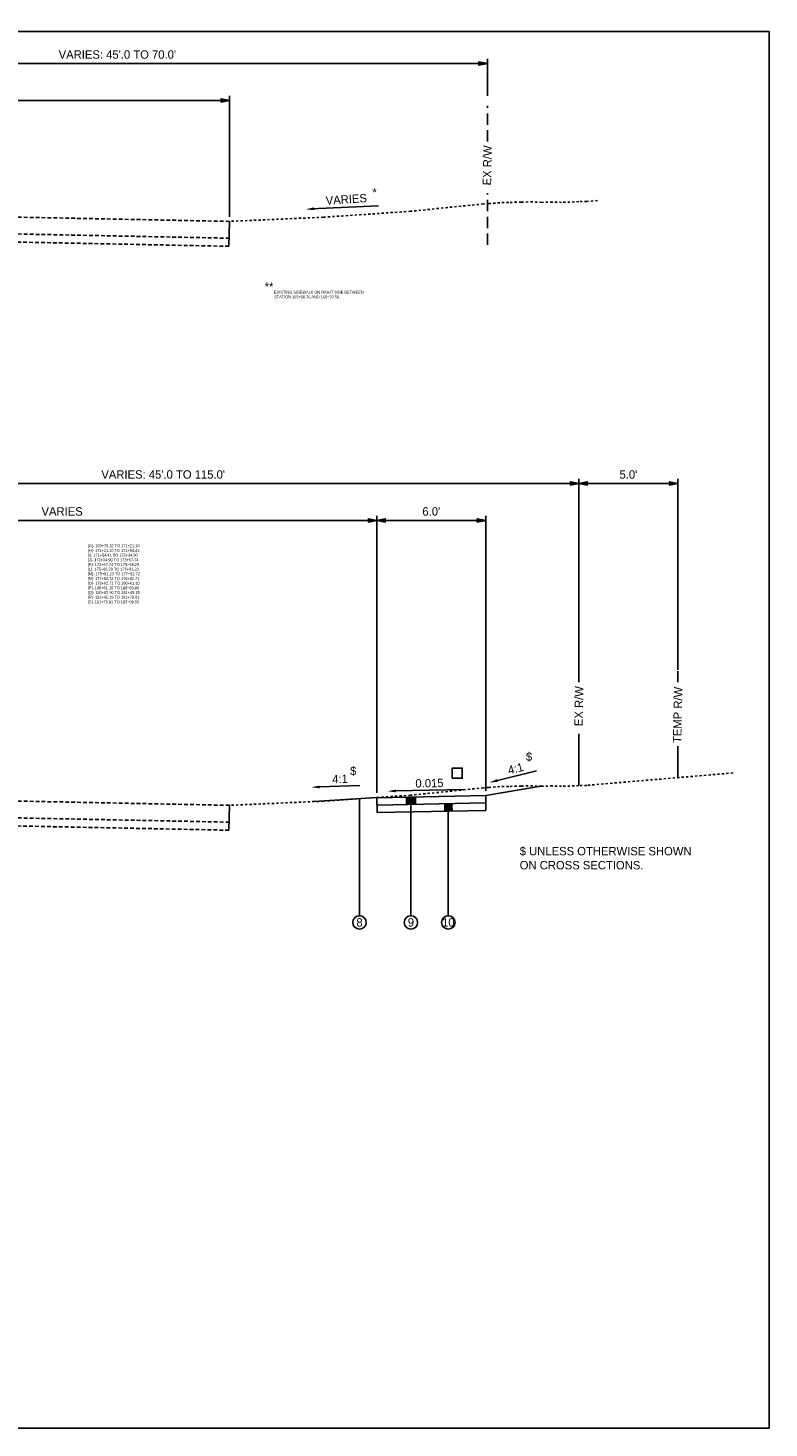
# Model space of a CAD drawing. Header units: feet. Extents: x 19045 to 19136, y 13883 to 14018.
# Tile 2 of 5: x 19103 to 19136, y 13883 to 13945. Entities that reach past the tile are written whole.
import ezdxf

# ---------------------------------------------------------------- set-up
doc = ezdxf.new("R2010")
doc.units = ezdxf.units.FT
doc.header["$MEASUREMENT"] = 0
for name, pattern in [('cl5', [25, 1.25, -1.25, 20, -1.25, 1.25]), ('DASHED', [0.75, 0.5, -0.25]), ('OhDOT_USTN2', [0.11, 0.069, -0.041]), ('OhDOT_USTN3', [0.22, 0.165, -0.055])]:
    doc.linetypes.add(name, pattern=pattern)
for name, color, linetype in [('PF_X_Ground_Line', 3, 'OhDOT_USTN2'), ('PV_P_EOP', 7, 'Continuous'), ('PV_P_Text', 10, 'Continuous'), ('PV_X_EOP', 7, 'OhDOT_USTN3'), ('RW_X_CL_5', 6, 'cl5'), ('RW_X_Right_of_Way', 7, 'ROWEX-COEC')]:
    doc.layers.add(name, color=color, linetype=linetype)
doc.styles.add('Slanted-Normal', font='font31.shx', dxfattribs={"height": 0.125})
doc.styles.get("Standard").update_dxf_attribs({"font": 'font31.shx'})
doc.styles.add('Straight-Normal', font='font30.shx', dxfattribs={"height": 0.14})
doc.linetypes.add('ROWEX-COEC', pattern='A,0.75,-0.05,["Ex R/W",Straight-Normal,S=1,R=0,X=0,Y=-0.06],-0.7,0.75,-0.3,0.75,-0.3,0.75,-0.3,0.75,-0.3', length=5.7)
doc.dimstyles.new('Dec-1  Slanted', dxfattribs={"dimtxt": 0.125, "dimasz": 0.125, "dimexe": 0.07, "dimexo": 0.07, "dimgap": 0.07, "dimtad": 1, "dimdec": 1, "dimzin": 3, "dimdsep": 46, "dimtxsty": 'Slanted-Normal', "dimblk": 'Dim1', "dimcen": 0, "dimclrd": 95, "dimclre": 95, "dimclrt": 7, "dimadec": 1, "dimazin": 3, "dimtfac": 1, "dimtdec": 1, "dimtix": 1, "dimtofl": 0, "dimtmove": 1, "dimatfit": 3, "dimldrblk": 'Dim1', "dimfxl": 1, "dimtolj": 1, "dimtzin": 0, "dimlwd": -1, "dimlwe": -1, "dimarcsym": 0})

# ---------------------------------------------------------------- blocks, each defined once
blk = doc.blocks.new('Dim1')
h = blk.add_hatch(color=4)
h.dxf.hatch_style = 1
h.paths.add_polyline_path([(0, 0), (-1, -0.2), (-1, 0.2)])
at = {"color": 4}
blk.add_lwpolyline([(0, 0), (-1, -0.2), (-1, 0.2), (0, 0)], dxfattribs=at)
blk = doc.blocks.new('*D883')
at = {"layer": 'Defpoints', "color": 0, "transparency": 16777216}
for p in [(19090.692, 13942.083), (19112.192, 13942.083), (19112.192, 13936.693)]:
    blk.add_point(p, dxfattribs=at)
at = {"layer": 'PV_P_Text', "color": 95, "linetype": 'Continuous', "transparency": 16777216}
for p, q in [((19091.067, 13942.083), (19111.817, 13942.083)), ((19112.192, 13936.903), (19112.192, 13942.293))]:
    blk.add_line(p, q, dxfattribs=at)
at = {"layer": 'PV_P_Text', "color": 95, "transparency": 16777216, "xscale": 0.375, "yscale": 0.375, "zscale": 0.375, "rotation": 180}
blk.add_blockref('Dim1', (19090.692, 13942.083), dxfattribs=at)
at = {"layer": 'PV_P_Text', "color": 95, "transparency": 16777216, "xscale": 0.375, "yscale": 0.375, "zscale": 0.375}
blk.add_blockref('Dim1', (19112.192, 13942.083), dxfattribs=at)
at = {"layer": 'PV_P_Text', "color": 7, "transparency": 16777216, "insert": (19101.442, 13942.48), "char_height": 0.375, "attachment_point": 5, "style": 'Slanted-Normal'}
blk.add_mtext('\\A1;VARIES', dxfattribs=at)
blk = doc.blocks.new('*D884')
at = {"layer": 'Defpoints', "color": 0, "transparency": 16777216}
for p in [(19123.692, 13943.73), (19090.692, 13942.083), (19123.692, 13942.083)]:
    blk.add_point(p, dxfattribs=at)
at = {"layer": 'PV_P_Text', "color": 95, "linetype": 'Continuous', "transparency": 16777216}
for p, q in [((19090.692, 13942.293), (19090.692, 13943.94)), ((19123.692, 13942.293), (19123.692, 13943.94)), ((19091.067, 13943.73), (19123.317, 13943.73))]:
    blk.add_line(p, q, dxfattribs=at)
at = {"layer": 'PV_P_Text', "color": 95, "transparency": 16777216, "xscale": 0.375, "yscale": 0.375, "zscale": 0.375, "rotation": 180}
blk.add_blockref('Dim1', (19090.692, 13943.73), dxfattribs=at)
at = {"layer": 'PV_P_Text', "color": 95, "transparency": 16777216, "xscale": 0.375, "yscale": 0.375, "zscale": 0.375}
blk.add_blockref('Dim1', (19123.692, 13943.73), dxfattribs=at)
at = {"layer": 'PV_P_Text', "color": 7, "transparency": 16777216, "insert": (19107.192, 13944.128), "char_height": 0.375, "attachment_point": 5, "style": 'Slanted-Normal'}
blk.add_mtext("\\A1;VARIES: 45'.0 TO 70.0'", dxfattribs=at)
blk = doc.blocks.new('*D891')
at = {"layer": 'Defpoints', "color": 0, "transparency": 16777216}
for p in [(19090.692, 13923.365), (19118.764, 13923.365), (19118.764, 13917.975)]:
    blk.add_point(p, dxfattribs=at)
at = {"layer": 'PV_P_Text', "color": 95, "linetype": 'Continuous', "transparency": 16777216}
for p, q in [((19091.067, 13923.365), (19118.389, 13923.365)), ((19118.764, 13918.185), (19118.764, 13923.575))]:
    blk.add_line(p, q, dxfattribs=at)
at = {"layer": 'PV_P_Text', "color": 95, "transparency": 16777216, "xscale": 0.375, "yscale": 0.375, "zscale": 0.375, "rotation": 180}
blk.add_blockref('Dim1', (19090.692, 13923.365), dxfattribs=at)
at = {"layer": 'PV_P_Text', "color": 95, "transparency": 16777216, "xscale": 0.375, "yscale": 0.375, "zscale": 0.375}
blk.add_blockref('Dim1', (19118.764, 13923.365), dxfattribs=at)
at = {"layer": 'PV_P_Text', "color": 7, "transparency": 16777216, "insert": (19104.728, 13923.762), "char_height": 0.375, "attachment_point": 5, "style": 'Slanted-Normal'}
blk.add_mtext('\\A1;VARIES', dxfattribs=at)
blk = doc.blocks.new('*D892')
at = {"layer": 'Defpoints', "color": 0, "transparency": 16777216}
for p in [(19127.775, 13925.012), (19090.692, 13923.365), (19127.775, 13923.459)]:
    blk.add_point(p, dxfattribs=at)
at = {"layer": 'PV_P_Text', "color": 95, "linetype": 'Continuous', "transparency": 16777216}
for p, q in [((19090.692, 13923.575), (19090.692, 13925.222)), ((19127.775, 13923.669), (19127.775, 13925.222)), ((19091.067, 13925.012), (19127.4, 13925.012))]:
    blk.add_line(p, q, dxfattribs=at)
at = {"layer": 'PV_P_Text', "color": 95, "transparency": 16777216, "xscale": 0.375, "yscale": 0.375, "zscale": 0.375, "rotation": 180}
blk.add_blockref('Dim1', (19090.692, 13925.012), dxfattribs=at)
at = {"layer": 'PV_P_Text', "color": 95, "transparency": 16777216, "xscale": 0.375, "yscale": 0.375, "zscale": 0.375}
blk.add_blockref('Dim1', (19127.775, 13925.012), dxfattribs=at)
at = {"layer": 'PV_P_Text', "color": 7, "transparency": 16777216, "insert": (19109.234, 13925.41), "char_height": 0.375, "attachment_point": 5, "style": 'Slanted-Normal'}
blk.add_mtext("\\A1;VARIES: 45'.0 TO 115.0'", dxfattribs=at)
blk = doc.blocks.new('*D894')
at = {"layer": 'Defpoints', "color": 0, "transparency": 16777216}
for p in [(19132.191, 13925.012), (19132.191, 13916.487), (19127.775, 13916.284)]:
    blk.add_point(p, dxfattribs=at)
at = {"layer": 'PV_P_Text', "color": 95, "linetype": 'Continuous', "transparency": 16777216}
for p, q in [((19127.775, 13916.494), (19127.775, 13925.222)), ((19132.191, 13916.697), (19132.191, 13925.222)), ((19128.15, 13925.012), (19131.816, 13925.012))]:
    blk.add_line(p, q, dxfattribs=at)
at = {"layer": 'PV_P_Text', "color": 95, "transparency": 16777216, "xscale": 0.375, "yscale": 0.375, "zscale": 0.375, "rotation": 180}
blk.add_blockref('Dim1', (19127.775, 13925.012), dxfattribs=at)
at = {"layer": 'PV_P_Text', "color": 95, "transparency": 16777216, "xscale": 0.375, "yscale": 0.375, "zscale": 0.375}
blk.add_blockref('Dim1', (19132.191, 13925.012), dxfattribs=at)
at = {"layer": 'PV_P_Text', "color": 7, "transparency": 16777216, "insert": (19129.983, 13925.41), "char_height": 0.375, "attachment_point": 5, "style": 'Slanted-Normal'}
blk.add_mtext("\\A1;5.0'", dxfattribs=at)
blk = doc.blocks.new('*D895')
at = {"layer": 'Defpoints', "color": 0, "transparency": 16777216}
for p in [(19123.618, 13923.365), (19118.764, 13911.006), (19123.618, 13911.103)]:
    blk.add_point(p, dxfattribs=at)
at = {"layer": 'PV_P_Text', "color": 95, "linetype": 'Continuous', "transparency": 16777216}
for p, q in [((19118.764, 13911.216), (19118.764, 13923.575)), ((19119.139, 13923.365), (19123.243, 13923.365)), ((19123.618, 13911.313), (19123.618, 13923.575))]:
    blk.add_line(p, q, dxfattribs=at)
at = {"layer": 'PV_P_Text', "color": 95, "transparency": 16777216, "xscale": 0.375, "yscale": 0.375, "zscale": 0.375, "rotation": 180}
blk.add_blockref('Dim1', (19118.764, 13923.365), dxfattribs=at)
at = {"layer": 'PV_P_Text', "color": 95, "transparency": 16777216, "xscale": 0.375, "yscale": 0.375, "zscale": 0.375}
blk.add_blockref('Dim1', (19123.618, 13923.365), dxfattribs=at)
at = {"layer": 'PV_P_Text', "color": 7, "transparency": 16777216, "insert": (19121.191, 13923.762), "char_height": 0.375, "attachment_point": 5, "style": 'Slanted-Normal'}
blk.add_mtext("\\A1;6.0'", dxfattribs=at)

msp = doc.modelspace()

# ---------------------------------------------------------------- hatches: boundary and pattern name
at = {"layer": 'PV_P_Text'}
h = msp.add_hatch(color=256, dxfattribs=at)
h.dxf.hatch_style = 1
h.paths.add_polyline_path([(19120.085, 13911.032), (19120.485, 13911.04), (19120.485, 13910.707), (19120.085, 13910.699)])
h = msp.add_hatch(color=256, dxfattribs=at)
h.dxf.hatch_style = 1
h.paths.add_polyline_path([(19121.752, 13910.732), (19122.152, 13910.74), (19122.154, 13910.41), (19121.754, 13910.402)])

# ---------------------------------------------------------------- linework, layer by layer
at = {"layer": 'PF_X_Ground_Line'}
for points in [[(19128.609, 13937.625), (19128.125, 13937.584), (19127.775, 13937.573), (19127.377, 13937.552), (19127.006, 13937.541), (19126.597, 13937.557), (19126.119, 13937.541), (19125.71, 13937.562), (19125.206, 13937.552), (19124.644, 13937.536), (19124.251, 13937.525), (19123.768, 13937.488), (19123.517, 13937.473), (19120.272, 13937.143), (19116.382, 13936.878), (19112.192, 13936.693)], [(19134.649, 13912.108), (19128.125, 13911.556), (19127.775, 13911.546), (19127.377, 13911.524), (19127.006, 13911.514), (19126.597, 13911.53), (19126.119, 13911.514), (19125.71, 13911.535), (19125.206, 13911.524), (19124.644, 13911.508), (19124.251, 13911.498), (19123.768, 13911.461), (19123.517, 13911.445), (19120.272, 13911.115), (19116.382, 13910.851), (19112.192, 13910.665)]]:
    msp.add_lwpolyline(points, dxfattribs=at)
at = {"layer": 'PV_P_EOP', "linetype": 'DASHED'}
for points in [[(19123.692, 13940.252), (19123.692, 13941.842)], [(19123.692, 13935.648), (19123.692, 13937.958)], [(19127.775, 13916.149), (19127.775, 13917.74)], [(19132.191, 13916.149), (19132.191, 13917.74)]]:
    msp.add_lwpolyline(points, dxfattribs=at)
at = {"layer": 'PV_P_EOP', "linetype": 'Continuous'}
for points in [[(19127.775, 13911.546), (19127.775, 13913.855)], [(19132.191, 13911.9), (19132.191, 13913.299)]]:
    msp.add_lwpolyline(points, dxfattribs=at)
at = {"layer": 'PV_P_Text', "linetype": 'ByBlock', "lineweight": -2}
for p, q in [((19118.836, 13937.386), (19115.838, 13937.251)), ((19124.138, 13911.772), (19125.884, 13912.208)), ((19116.214, 13911.484), (19118.013, 13911.555)), ((19119.618, 13911.305), (19122.619, 13911.365))]:
    msp.add_line(p, q, dxfattribs=at)
at = {"layer": 'PV_P_Text'}
msp.add_line((19118.769, 13911.013), (19115.954, 13910.832), dxfattribs=at)
for points in [[(19126.078, 13911.516), (19123.618, 13911.103)], [(19117.992, 13910.963), (19117.992, 13905.757)], [(19123.618, 13911.103), (19118.769, 13911.006)], [(19118.769, 13911.006), (19118.776, 13910.343)], [(19120.085, 13911.032), (19120.085, 13910.699)], [(19120.285, 13911.036), (19120.285, 13905.757)], [(19120.485, 13911.04), (19120.485, 13910.707)], [(19123.618, 13911.103), (19123.625, 13910.44)], [(19123.618, 13910.77), (19118.773, 13910.673)], [(19123.625, 13910.44), (19118.776, 13910.343)], [(19121.952, 13910.736), (19121.952, 13905.757)]]:
    msp.add_lwpolyline(points, dxfattribs=at)
for points in [[(19115.971, 13937.194), (19115.593, 13937.232), (19115.963, 13937.319)], [(19116.212, 13911.547), (19115.84, 13911.47), (19116.217, 13911.422)], [(19124.123, 13911.833), (19123.775, 13911.681), (19124.153, 13911.711)], [(19119.617, 13911.367), (19119.243, 13911.297), (19119.619, 13911.242)]]:
    msp.add_solid(points, dxfattribs=at)
at = {"layer": 'PV_X_EOP'}
for points in [[(19112.192, 13936.693), (19090.692, 13937.123)], [(19112.192, 13935.943), (19090.692, 13936.373)], [(19112.17, 13935.583), (19090.692, 13936.013)], [(19112.192, 13910.665), (19090.692, 13911.095)], [(19112.192, 13909.915), (19090.692, 13910.345)], [(19112.17, 13909.556), (19090.692, 13909.985)]]:
    msp.add_lwpolyline(points, dxfattribs=at)
at = {"layer": 'RW_X_CL_5', "linetype": 'ByBlock'}
msp.add_lwpolyline([(19045.13, 13945.16), (19045.13, 13882.91), (19136.254, 13882.91), (19136.254, 13945.16)], close=True, dxfattribs=at)
at = {"layer": 'RW_X_Right_of_Way'}
for points in [[(19112.192, 13936.693), (19112.17, 13935.583)], [(19112.192, 13910.665), (19112.17, 13909.556)]]:
    msp.add_lwpolyline(points, dxfattribs=at)
msp.add_lwpolyline([(19122.126, 13911.874), (19122.575, 13911.874), (19122.575, 13912.325), (19122.126, 13912.325)], close=True, dxfattribs=at)
for centre in [(19117.992, 13905.445), (19120.285, 13905.445), (19121.952, 13905.445)]:
    msp.add_circle(centre, 0.3, dxfattribs=at)

# ---------------------------------------------------------------- texts
at = {"layer": 'PV_P_Text', "style": 'Slanted-Normal'}
for s, rotation, p in [('4:1', 14.03624, (19124.66, 13912.039)), ('4:1', 2.24149, (19116.78, 13911.639)), ('0.015', 1.14576, (19120.487, 13911.454))]:
    msp.add_text(s, height=0.375, rotation=rotation, dxfattribs=at).set_placement(p)
at = {"layer": 'PV_P_Text', "char_height": 0.375, "attachment_point": 5, "style": 'Slanted-Normal'}
for s, insert, width, rotation in [('EX R/W', (19123.692, 13939.188), 2.18377, 88.85424), ('VARIES', (19117.402, 13937.676), 29.24884, 3.72198), ('*', (19118.666, 13937.988), 29.24884, 3.72198), ('EX R/W', (19127.775, 13915.085), 2.18377, 88.85424), ('TEMP R/W', (19132.181, 13914.694), 3.20594, 88.85424)]:
    msp.add_mtext(s, dxfattribs=dict(at, insert=insert, width=width, rotation=rotation))
at = {"layer": 'PV_P_Text', "char_height": 0.375, "width": 29.24884, "attachment_point": 5, "style": 'Slanted-Normal'}
for s, insert in [('**', (19113.956, 13933.784)), ('$', (19125.552, 13912.817)), ('$', (19117.711, 13912.182))]:
    msp.add_mtext(s, dxfattribs=dict(at, insert=insert))
at = {"layer": 'PV_P_Text', "color": 1, "insert": (19125.137, 13908.81), "char_height": 0.375, "width": 8.4643, "attachment_point": 1}
msp.add_mtext('\\A1;$ UNLESS OTHERWISE SHOWN ON CROSS SECTIONS. ', dxfattribs=at)
at = {"layer": 'RW_X_Right_of_Way', "char_height": 0.125, "width": 4.08631, "attachment_point": 1, "style": 'Slanted-Normal'}
for s, insert in [('EXISTING SIDEWALK ON RIGHT SIDE BETWEEN STATION 165+08.76 AND 168+70.58.', (19114.185, 13933.598)), ('\\pxi1;[G]- 169+75.32 TO 171+21.10\\P[H]- 171+21.10 TO 171+54.41\\P[I]- 171+54.41 TO 173+34.90\\P[J]- 173+34.90 TO 173+67.74\\P[K]- 173+67.74 TO 175+66.29\\P[L]- 175+66.29 TO 175+91.23\\P[M]- 175+91.23 TO 177+82.72\\P[N]- 177+82.72 TO 178+02.71\\P[O]- 178+02.71 TO 180+61.10\\P[P]- 180+61.10 TO 180+93.90\\P[Q]- 180+93.90 TO 181+45.19\\P[R]- 181+45.19 TO 181+79.81\\P[S]- 181+79.81 TO 183+09.50', (19105.746, 13922.296))]:
    msp.add_mtext(s, dxfattribs=dict(at, insert=insert))
at = {"layer": 'RW_X_Right_of_Way', "char_height": 0.375, "attachment_point": 5, "style": 'Slanted-Normal'}
for s, insert in [('8', (19117.992, 13905.445)), ('9', (19120.285, 13905.445)), ('10', (19121.952, 13905.445))]:
    msp.add_mtext_dynamic_manual_height_columns(s, width=2.46234, gutter_width=0.625, heights=[0], dxfattribs=dict(at, insert=insert))

# ---------------------------------------------------------------- dimensions: what is measured, and where the dimension line sits
at = {"layer": 'PV_P_Text'}
for base, p1, p2, text, picture, middle in [((19123.692, 13943.73), (19090.692, 13942.083), (19123.692, 13942.083), "VARIES: 45'.0 TO 70.0'", '*D884', (19107.192, 13944.128)), ((19112.192, 13942.083), (19090.692, 13942.083), (19112.192, 13936.693), 'VARIES', '*D883', (19101.442, 13942.48)), ((19127.775, 13925.012), (19090.692, 13923.365), (19127.775, 13923.459), "VARIES: 45'.0 TO 115.0'", '*D892', (19109.234, 13925.41)), ((19132.191, 13925.012), (19127.775, 13916.284), (19132.191, 13916.487), "5.0'", '*D894', (19129.983, 13925.41)), ((19118.764, 13923.365), (19090.692, 13923.365), (19118.764, 13917.975), 'VARIES', '*D891', (19104.728, 13923.762)), ((19123.618, 13923.365), (19118.764, 13911.006), (19123.618, 13911.103), "6.0'", '*D895', (19121.191, 13923.762))]:
    dim = msp.add_linear_dim(base=base, p1=p1, p2=p2, text=text, dimstyle='Dec-1  Slanted', override={"dimpost": "'"}, dxfattribs=at)
    dim.commit()
    dim.dimension.update_dxf_attribs({"geometry": picture, "text_midpoint": middle})

doc.saveas('drawing.dxf')
